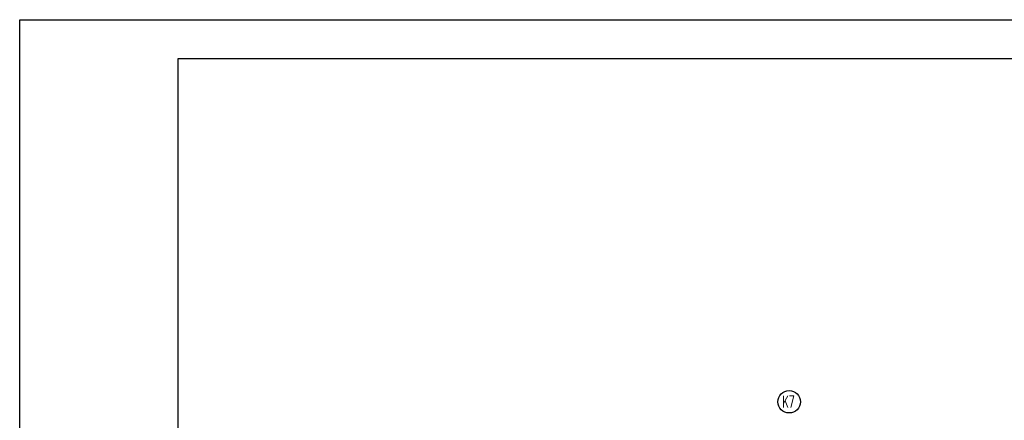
# Model space of a CAD drawing. Extents: x -220312 to -8310, y -91840 to 81907.
# Tile 127 of 128: x -50310 to -34878, y -34830 to -28545. Entities that reach past the tile are written whole.
import ezdxf

# ---------------------------------------------------------------- set-up
doc = ezdxf.new("R2010")
doc.units = 0
doc.header["$MEASUREMENT"] = 0
doc.layers.add('#ks', color=34, linetype='Continuous', lineweight=30)
doc.layers.add('_opis', color=3, linetype='Continuous')
doc.styles.add('ROMANS', font='romans.shx', dxfattribs={"width": 0.85, "height": 0.11})

# ---------------------------------------------------------------- blocks, each defined once
blk = doc.blocks.new('A$C382C6C0C')
at = {"layer": '#ks', "color": 7, "lineweight": -3}
for p, q in [((-248.5, -2909), (-248.5, 61)), ((-248.5, 61), (3951.5, 61)), ((0, -2848), (0, 0)), ((0, 0), (3890.5, 0))]:
    blk.add_line(p, q, dxfattribs=at)

msp = doc.modelspace()

# ---------------------------------------------------------------- linework, layer by layer
at = {"color": 7, "lineweight": -3}
msp.add_circle((-38249, -34538), 176, dxfattribs=at)

# ---------------------------------------------------------------- block references
at = {"layer": '#ks', "color": 1, "lineweight": 35, "xscale": 10, "yscale": 10, "zscale": 10}
msp.add_blockref('A$C382C6C0C', (-47825, -29155), dxfattribs=at)

# ---------------------------------------------------------------- texts
at = {"layer": '_opis', "color": 3, "lineweight": 30, "style": 'ROMANS', "width": 0.6}
msp.add_text('K7', height=180, dxfattribs=at).set_placement((-38355, -34627))

doc.saveas('drawing.dxf')
